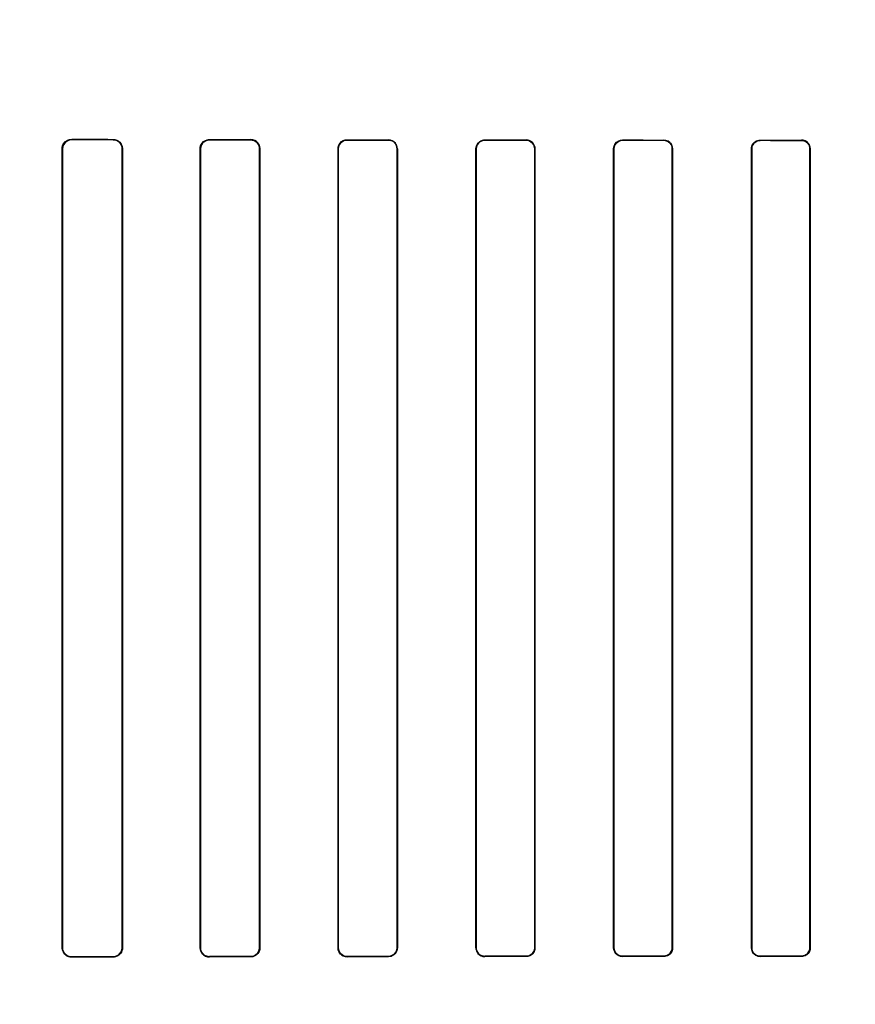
# Model space of a CAD drawing. Header units: millimetres. Extents: x 0 to 297, y 0 to 210.
# Tile 181 of 256: x 58.498 to 58.74, y 158.607 to 158.893. Entities that reach past the tile are written whole.
import ezdxf

# ---------------------------------------------------------------- set-up
doc = ezdxf.new("R2010")
doc.units = ezdxf.units.MM
doc.header["$LTSCALE"] = 16.335
doc.layers.get('0').update_dxf_attribs({"linetype": 'CONTINUOUS'})
for name, color, linetype in [('AXES_REF', 7, 'CONTINUOUS'), ('INTFCLR_1', 7, 'CONTINUOUS'), ('INTFCLR_72935', 7, 'CONTINUOUS')]:
    doc.layers.add(name, color=color, linetype=linetype)

msp = doc.modelspace()

# ---------------------------------------------------------------- linework, layer by layer
at = {"color": 7, "linetype": 'Continuous'}
for radius in [7.75666, 7.756, 7.70633]:
    msp.add_circle((57.5224, 154.5393), radius, dxfattribs=at)
msp.add_arc((57.5224, 154.5393), 7.68, 278.277129, 261.722871, dxfattribs=at)
at = {"layer": 'AXES_REF', "color": 9, "linetype": 'Continuous'}
for radius in [7.07561, 4.74286]:
    msp.add_circle((57.5224, 154.5393), radius, dxfattribs=at)
at = {"layer": 'INTFCLR_1', "color": 9, "linetype": 'Continuous'}
for p, q in [((58.51262, 158.85806), (58.51262, 158.85796)), ((58.52462, 158.85794), (58.52462, 158.85804)), ((58.55262, 158.85798), (58.55262, 158.85789)), ((58.56462, 158.85787), (58.56462, 158.85796)), ((58.59262, 158.85792), (58.59262, 158.85783)), ((58.60462, 158.85782), (58.60462, 158.85791)), ((58.63262, 158.85788), (58.63262, 158.85779)), ((58.64462, 158.85778), (58.64462, 158.85787)), ((58.67262, 158.85785), (58.67262, 158.85776)), ((58.68462, 158.85776), (58.68462, 158.85784)), ((58.71262, 158.85783), (58.71262, 158.85775)), ((58.72462, 158.85775), (58.72462, 158.85783)), ((58.50994, 158.85529), (58.50984, 158.85529)), ((58.52737, 158.85529), (58.52727, 158.85529)), ((58.55002, 158.85529), (58.54992, 158.85529)), ((58.5673, 158.85529), (58.5672, 158.85529)), ((58.59007, 158.85529), (58.58998, 158.85529)), ((58.60724, 158.85529), (58.60715, 158.85529)), ((58.63012, 158.85529), (58.63003, 158.85529)), ((58.6472, 158.85529), (58.64712, 158.85529)), ((58.67014, 158.85529), (58.67006, 158.85529)), ((58.68718, 158.85529), (58.68709, 158.85529)), ((58.71016, 158.85529), (58.71008, 158.85529)), ((58.72717, 158.85529), (58.72708, 158.85529)), ((58.50984, 158.62329), (58.50994, 158.62329)), ((58.52727, 158.62329), (58.52737, 158.62329)), ((58.54992, 158.62329), (58.55002, 158.62329)), ((58.5672, 158.62329), (58.5673, 158.62329)), ((58.58998, 158.62329), (58.59007, 158.62329)), ((58.60715, 158.62329), (58.60724, 158.62329)), ((58.63003, 158.62329), (58.63012, 158.62329)), ((58.64712, 158.62329), (58.6472, 158.62329)), ((58.67006, 158.62329), (58.67014, 158.62329)), ((58.68709, 158.62329), (58.68718, 158.62329)), ((58.71008, 158.62329), (58.71016, 158.62329)), ((58.72708, 158.62329), (58.72717, 158.62329)), ((58.51262, 158.62061), (58.51262, 158.62051)), ((58.52462, 158.62054), (58.52462, 158.62063)), ((58.55262, 158.62068), (58.55262, 158.62059)), ((58.56462, 158.62061), (58.56462, 158.6207)), ((58.59262, 158.62074), (58.59262, 158.62065)), ((58.60462, 158.62067), (58.60462, 158.62075)), ((58.63262, 158.62078), (58.63262, 158.6207)), ((58.64462, 158.62071), (58.64462, 158.62079)), ((58.67262, 158.62081), (58.67262, 158.62073)), ((58.68462, 158.62073), (58.68462, 158.62082)), ((58.71262, 158.62082), (58.71262, 158.62074)), ((58.72462, 158.62074), (58.72462, 158.62083))]:
    msp.add_line(p, q, dxfattribs=at)
at = {"layer": 'INTFCLR_1', "color": 6, "linetype": 'Continuous'}
for p, q in [((58.50984, 158.62329), (58.50984, 158.85529)), ((58.50994, 158.62329), (58.50994, 158.85529)), ((58.52727, 158.85529), (58.52727, 158.62329)), ((58.52737, 158.85529), (58.52737, 158.62329)), ((58.54992, 158.62329), (58.54992, 158.85529)), ((58.55002, 158.62329), (58.55002, 158.85529)), ((58.5672, 158.85529), (58.5672, 158.62329)), ((58.5673, 158.85529), (58.5673, 158.62329)), ((58.58998, 158.62329), (58.58998, 158.85529)), ((58.59007, 158.62329), (58.59007, 158.85529)), ((58.60715, 158.85529), (58.60715, 158.62329)), ((58.60724, 158.85529), (58.60724, 158.62329)), ((58.63003, 158.62329), (58.63003, 158.85529)), ((58.63012, 158.62329), (58.63012, 158.85529)), ((58.64712, 158.85529), (58.64712, 158.62329)), ((58.6472, 158.85529), (58.6472, 158.62329)), ((58.67006, 158.62329), (58.67006, 158.85529)), ((58.67014, 158.62329), (58.67014, 158.85529)), ((58.68709, 158.85529), (58.68709, 158.62329)), ((58.68718, 158.85529), (58.68718, 158.62329)), ((58.71008, 158.62329), (58.71008, 158.85529)), ((58.71016, 158.62329), (58.71016, 158.85529)), ((58.72708, 158.85529), (58.72708, 158.62329)), ((58.72717, 158.85529), (58.72717, 158.62329))]:
    msp.add_line(p, q, dxfattribs=at)
for centre, major_axis, start_param, end_param in [((58.73862, 158.85929), (0.41724, 0), -2.143198, -2.109347), ((58.73862, 158.85929), (0.44124, 0), -2.10853, -2.077154), ((58.73862, 158.85929), (0.41724, 0), -2.032847, -2.000965), ((58.73862, 158.85929), (0.44124, 0), -2.005937, -1.976148), ((58.73862, 158.85929), (0.41724, 0), -1.928279, -1.897747), ((58.73862, 158.85929), (0.44124, 0), -1.908037, -1.879358), ((58.73862, 158.85929), (0.41724, 0), -1.827661, -1.798036), ((58.73862, 158.85929), (0.44124, 0), -1.8134, -1.785477), ((58.73862, 158.85929), (0.41724, 0), -1.729645, -1.700582), ((58.73862, 158.85929), (0.44124, 0), -1.720938, -1.693486), ((58.73862, 158.85929), (0.41724, 0), -1.633151, -1.604356), ((58.73862, 158.85929), (0.44124, 0), -1.629755, -1.60253), ((58.73862, 158.61929), (0.44124, 0), 2.077154, 2.10853), ((58.73862, 158.61929), (0.41724, 0), 2.109347, 2.143198), ((58.73862, 158.61929), (0.44124, 0), 1.976148, 2.005937), ((58.73862, 158.61929), (0.41724, 0), 2.000965, 2.032847), ((58.73862, 158.61929), (0.44124, 0), 1.879358, 1.908037), ((58.73862, 158.61929), (0.41724, 0), 1.897747, 1.928279), ((58.73862, 158.61929), (0.44124, 0), 1.785477, 1.8134), ((58.73862, 158.61929), (0.41724, 0), 1.798036, 1.827661), ((58.73862, 158.61929), (0.44124, 0), 1.693486, 1.720938), ((58.73862, 158.61929), (0.41724, 0), 1.700582, 1.729645), ((58.73862, 158.61929), (0.44124, 0), 1.60253, 1.629755), ((58.73862, 158.61929), (0.41724, 0), 1.604356, 1.633151)]:
    msp.add_ellipse(centre, major_axis=major_axis, ratio=0.003491, start_param=start_param, end_param=end_param, dxfattribs=at)
for points, knots in [([(58.50984, 158.85529), (58.50984, 158.85588), (58.51031, 158.85734), (58.5118, 158.85806), (58.51262, 158.85806)], [0, 0, 0, 0, 0.419413, 1, 1, 1, 1]), ([(58.50994, 158.85529), (58.50994, 158.85586), (58.51039, 158.85727), (58.51184, 158.85797), (58.51262, 158.85796)], [0, 0, 0, 0, 0.422805, 1, 1, 1, 1]), ([(58.52462, 158.85804), (58.52513, 158.85804), (58.52655, 158.85766), (58.52737, 158.85618), (58.52737, 158.85529)], [0, 0, 0, 0, 0.361997, 1, 1, 1, 1]), ([(58.52462, 158.85794), (58.52516, 158.85794), (58.52655, 158.85752), (58.52727, 158.85609), (58.52727, 158.85529)], [0, 0, 0, 0, 0.401644, 1, 1, 1, 1]), ([(58.54992, 158.85529), (58.54992, 158.85588), (58.55039, 158.85729), (58.55184, 158.85798), (58.55262, 158.85798)], [0, 0, 0, 0, 0.429291, 1, 1, 1, 1]), ([(58.55002, 158.85529), (58.55002, 158.85586), (58.55047, 158.85723), (58.55187, 158.85789), (58.55262, 158.85789)], [0, 0, 0, 0, 0.431437, 1, 1, 1, 1]), ([(58.56462, 158.85796), (58.5651, 158.85796), (58.56648, 158.85761), (58.5673, 158.85616), (58.5673, 158.85529)], [0, 0, 0, 0, 0.354298, 1, 1, 1, 1]), ([(58.56462, 158.85787), (58.56514, 158.85787), (58.56648, 158.85747), (58.5672, 158.85608), (58.5672, 158.85529)], [0, 0, 0, 0, 0.393953, 1, 1, 1, 1]), ([(58.58998, 158.85529), (58.58998, 158.85587), (58.59045, 158.85726), (58.59187, 158.85792), (58.59262, 158.85792)], [0, 0, 0, 0, 0.436747, 1, 1, 1, 1]), ([(58.59007, 158.85529), (58.59007, 158.85586), (58.59053, 158.85719), (58.59189, 158.85783), (58.59262, 158.85783)], [0, 0, 0, 0, 0.438001, 1, 1, 1, 1]), ([(58.60462, 158.85782), (58.60512, 158.85782), (58.60644, 158.85744), (58.60715, 158.85607), (58.60715, 158.85529)], [0, 0, 0, 0, 0.388492, 1, 1, 1, 1]), ([(58.63003, 158.85529), (58.63003, 158.85587), (58.6305, 158.85723), (58.63189, 158.85788), (58.63262, 158.85788)], [0, 0, 0, 0, 0.442115, 1, 1, 1, 1]), ([(58.63012, 158.85529), (58.63012, 158.85586), (58.63058, 158.85718), (58.63192, 158.85779), (58.63262, 158.85779)], [0, 0, 0, 0, 0.449607, 1, 1, 1, 1]), ([(58.6472, 158.85529), (58.6472, 158.85573), (58.64688, 158.85706), (58.64548, 158.85787), (58.64462, 158.85787)], [0, 0, 0, 0, 0.342753, 1, 1, 1, 1]), ([(58.64462, 158.85778), (58.64511, 158.85778), (58.64641, 158.85741), (58.64712, 158.85607), (58.64712, 158.85529)], [0, 0, 0, 0, 0.38478, 1, 1, 1, 1]), ([(58.67006, 158.85529), (58.67006, 158.85578), (58.67043, 158.85711), (58.67182, 158.85785), (58.67262, 158.85785)], [0, 0, 0, 0, 0.379458, 1, 1, 1, 1]), ([(58.67014, 158.85529), (58.67014, 158.85586), (58.67061, 158.85717), (58.67193, 158.85776), (58.67262, 158.85776)], [0, 0, 0, 0, 0.453787, 1, 1, 1, 1]), ([(58.68718, 158.85529), (58.68718, 158.85574), (58.68685, 158.85705), (58.68547, 158.85784), (58.68462, 158.85784)], [0, 0, 0, 0, 0.346964, 1, 1, 1, 1]), ([(58.68462, 158.85776), (58.6851, 158.85776), (58.68639, 158.85739), (58.68709, 158.85606), (58.68709, 158.85529)], [0, 0, 0, 0, 0.382518, 1, 1, 1, 1]), ([(58.71008, 158.85529), (58.71008, 158.85578), (58.71045, 158.8571), (58.71182, 158.85783), (58.71262, 158.85783)], [0, 0, 0, 0, 0.381125, 1, 1, 1, 1]), ([(58.71016, 158.85529), (58.71016, 158.85586), (58.71063, 158.85716), (58.71194, 158.85775), (58.71262, 158.85775)], [0, 0, 0, 0, 0.459192, 1, 1, 1, 1]), ([(58.72717, 158.85529), (58.72717, 158.85588), (58.72669, 158.85722), (58.72533, 158.85783), (58.72462, 158.85783)], [0, 0, 0, 0, 0.453711, 1, 1, 1, 1]), ([(58.72462, 158.85775), (58.7251, 158.85775), (58.72638, 158.85739), (58.72708, 158.85606), (58.72708, 158.85529)], [0, 0, 0, 0, 0.381532, 1, 1, 1, 1]), ([(58.51262, 158.62051), (58.51211, 158.62051), (58.51067, 158.62089), (58.50984, 158.62239), (58.50984, 158.62329)], [0, 0, 0, 0, 0.365847, 1, 1, 1, 1]), ([(58.51262, 158.62061), (58.51213, 158.62061), (58.51074, 158.62097), (58.50994, 158.62242), (58.50994, 158.62329)], [0, 0, 0, 0, 0.362579, 1, 1, 1, 1]), ([(58.52727, 158.62329), (58.52727, 158.62271), (58.52682, 158.62132), (58.5254, 158.62064), (58.52462, 158.62063)], [0, 0, 0, 0, 0.426865, 1, 1, 1, 1]), ([(58.52737, 158.62329), (58.52737, 158.62269), (58.5269, 158.62126), (58.52543, 158.62054), (58.52462, 158.62054)], [0, 0, 0, 0, 0.424164, 1, 1, 1, 1]), ([(58.55262, 158.62059), (58.55214, 158.62059), (58.55074, 158.62095), (58.54992, 158.62241), (58.54992, 158.62329)], [0, 0, 0, 0, 0.356865, 1, 1, 1, 1]), ([(58.55262, 158.62068), (58.5521, 158.62068), (58.55074, 158.62108), (58.55002, 158.62249), (58.55002, 158.62329)], [0, 0, 0, 0, 0.396507, 1, 1, 1, 1]), ([(58.5672, 158.62329), (58.5672, 158.62272), (58.56675, 158.62136), (58.56537, 158.6207), (58.56462, 158.6207)], [0, 0, 0, 0, 0.434514, 1, 1, 1, 1]), ([(58.5673, 158.62329), (58.5673, 158.6227), (58.56683, 158.62129), (58.5654, 158.62061), (58.56462, 158.62061)], [0, 0, 0, 0, 0.432834, 1, 1, 1, 1]), ([(58.59262, 158.62065), (58.59215, 158.62065), (58.5908, 158.62099), (58.58998, 158.62242), (58.58998, 158.62329)], [0, 0, 0, 0, 0.350516, 1, 1, 1, 1]), ([(58.59262, 158.62074), (58.59212, 158.62074), (58.59079, 158.62112), (58.59007, 158.6225), (58.59007, 158.62329)], [0, 0, 0, 0, 0.39028, 1, 1, 1, 1]), ([(58.60724, 158.62329), (58.60724, 158.6227), (58.60677, 158.62132), (58.60537, 158.62067), (58.60462, 158.62067)], [0, 0, 0, 0, 0.439306, 1, 1, 1, 1]), ([(58.60715, 158.62329), (58.60715, 158.62271), (58.60669, 158.62138), (58.60534, 158.62076), (58.60462, 158.62075)], [0, 0, 0, 0, 0.445822, 1, 1, 1, 1]), ([(58.63003, 158.62329), (58.63003, 158.62284), (58.63036, 158.62151), (58.63176, 158.6207), (58.63262, 158.6207)], [0, 0, 0, 0, 0.341445, 1, 1, 1, 1]), ([(58.63262, 158.62078), (58.63213, 158.62078), (58.63083, 158.62115), (58.63012, 158.62251), (58.63012, 158.62329)], [0, 0, 0, 0, 0.385962, 1, 1, 1, 1]), ([(58.6472, 158.62329), (58.6472, 158.62279), (58.64683, 158.62145), (58.64544, 158.62071), (58.64462, 158.62071)], [0, 0, 0, 0, 0.377865, 1, 1, 1, 1]), ([(58.64712, 158.62329), (58.64712, 158.62271), (58.64666, 158.6214), (58.64532, 158.62079), (58.64462, 158.62079)], [0, 0, 0, 0, 0.450447, 1, 1, 1, 1]), ([(58.67006, 158.62329), (58.67006, 158.62284), (58.67039, 158.62152), (58.67177, 158.62072), (58.67262, 158.62073)], [0, 0, 0, 0, 0.345399, 1, 1, 1, 1]), ([(58.67262, 158.62081), (58.67214, 158.62081), (58.67085, 158.62117), (58.67014, 158.62251), (58.67014, 158.62329)], [0, 0, 0, 0, 0.383191, 1, 1, 1, 1]), ([(58.68718, 158.62329), (58.68718, 158.62279), (58.6868, 158.62147), (58.68543, 158.62073), (58.68462, 158.62073)], [0, 0, 0, 0, 0.380355, 1, 1, 1, 1]), ([(58.68709, 158.62329), (58.68709, 158.62271), (58.68663, 158.62141), (58.68531, 158.62082), (58.68462, 158.62082)], [0, 0, 0, 0, 0.455659, 1, 1, 1, 1]), ([(58.71008, 158.62329), (58.71008, 158.62284), (58.71041, 158.62152), (58.71178, 158.62074), (58.71262, 158.62074)], [0, 0, 0, 0, 0.349847, 1, 1, 1, 1]), ([(58.71262, 158.62082), (58.71215, 158.62082), (58.71087, 158.62119), (58.71016, 158.62251), (58.71016, 158.62329)], [0, 0, 0, 0, 0.381753, 1, 1, 1, 1]), ([(58.72717, 158.62329), (58.72717, 158.62279), (58.72679, 158.62147), (58.72542, 158.62074), (58.72462, 158.62074)], [0, 0, 0, 0, 0.381416, 1, 1, 1, 1]), ([(58.72708, 158.62329), (58.72708, 158.62272), (58.72663, 158.62142), (58.72531, 158.62083), (58.72462, 158.62083)], [0, 0, 0, 0, 0.453813, 1, 1, 1, 1])]:
    msp.add_open_spline(points, degree=3, knots=knots, dxfattribs=at)
at = {"layer": 'INTFCLR_72935', "color": 9, "linetype": 'Continuous'}
for p, q in [((58.51262, 158.85796), (58.51262, 158.85806)), ((58.52462, 158.85804), (58.52462, 158.85794)), ((58.55262, 158.85789), (58.55262, 158.85798)), ((58.56462, 158.85796), (58.56462, 158.85787)), ((58.59262, 158.85783), (58.59262, 158.85792)), ((58.60462, 158.85791), (58.60462, 158.85782)), ((58.63262, 158.85779), (58.63262, 158.85788)), ((58.64462, 158.85787), (58.64462, 158.85778)), ((58.67262, 158.85776), (58.67262, 158.85785)), ((58.68462, 158.85784), (58.68462, 158.85776)), ((58.71262, 158.85775), (58.71262, 158.85783)), ((58.72462, 158.85783), (58.72462, 158.85775)), ((58.50984, 158.85529), (58.50994, 158.85529)), ((58.52727, 158.85529), (58.52737, 158.85529)), ((58.54992, 158.85529), (58.55002, 158.85529)), ((58.5672, 158.85529), (58.5673, 158.85529)), ((58.58998, 158.85529), (58.59007, 158.85529)), ((58.60715, 158.85529), (58.60724, 158.85529)), ((58.63003, 158.85529), (58.63012, 158.85529)), ((58.64712, 158.85529), (58.6472, 158.85529)), ((58.67006, 158.85529), (58.67014, 158.85529)), ((58.68709, 158.85529), (58.68718, 158.85529)), ((58.71008, 158.85529), (58.71016, 158.85529)), ((58.72708, 158.85529), (58.72717, 158.85529)), ((58.50994, 158.62329), (58.50984, 158.62329)), ((58.52737, 158.62329), (58.52727, 158.62329)), ((58.55002, 158.62329), (58.54992, 158.62329)), ((58.5673, 158.62329), (58.5672, 158.62329)), ((58.59007, 158.62329), (58.58998, 158.62329)), ((58.60724, 158.62329), (58.60715, 158.62329)), ((58.63012, 158.62329), (58.63003, 158.62329)), ((58.6472, 158.62329), (58.64712, 158.62329)), ((58.67014, 158.62329), (58.67006, 158.62329)), ((58.68718, 158.62329), (58.68709, 158.62329)), ((58.71016, 158.62329), (58.71008, 158.62329)), ((58.72717, 158.62329), (58.72708, 158.62329)), ((58.51262, 158.62051), (58.51262, 158.62061)), ((58.52462, 158.62063), (58.52462, 158.62054)), ((58.55262, 158.62059), (58.55262, 158.62068)), ((58.56462, 158.6207), (58.56462, 158.62061)), ((58.59262, 158.62065), (58.59262, 158.62074)), ((58.60462, 158.62075), (58.60462, 158.62067)), ((58.63262, 158.6207), (58.63262, 158.62078)), ((58.64462, 158.62079), (58.64462, 158.62071)), ((58.67262, 158.62073), (58.67262, 158.62081)), ((58.68462, 158.62082), (58.68462, 158.62073)), ((58.71262, 158.62074), (58.71262, 158.62082)), ((58.72462, 158.62083), (58.72462, 158.62074))]:
    msp.add_line(p, q, dxfattribs=at)
at = {"layer": 'INTFCLR_72935', "color": 6, "linetype": 'Continuous'}
for p, q in [((58.50984, 158.85529), (58.50984, 158.62329)), ((58.50994, 158.85529), (58.50994, 158.62329)), ((58.52727, 158.62329), (58.52727, 158.85529)), ((58.52737, 158.62329), (58.52737, 158.85529)), ((58.54992, 158.85529), (58.54992, 158.62329)), ((58.55002, 158.85529), (58.55002, 158.62329)), ((58.5672, 158.62329), (58.5672, 158.85529)), ((58.5673, 158.62329), (58.5673, 158.85529)), ((58.58998, 158.85529), (58.58998, 158.62329)), ((58.59007, 158.85529), (58.59007, 158.62329)), ((58.60715, 158.62329), (58.60715, 158.85529)), ((58.60724, 158.62329), (58.60724, 158.85529)), ((58.63003, 158.85529), (58.63003, 158.62329)), ((58.63012, 158.85529), (58.63012, 158.62329)), ((58.64712, 158.62329), (58.64712, 158.85529)), ((58.6472, 158.62329), (58.6472, 158.85529)), ((58.67006, 158.85529), (58.67006, 158.62329)), ((58.67014, 158.85529), (58.67014, 158.62329)), ((58.68709, 158.62329), (58.68709, 158.85529)), ((58.68718, 158.62329), (58.68718, 158.85529)), ((58.71008, 158.85529), (58.71008, 158.62329)), ((58.71016, 158.85529), (58.71016, 158.62329)), ((58.72708, 158.62329), (58.72708, 158.85529)), ((58.72717, 158.62329), (58.72717, 158.85529))]:
    msp.add_line(p, q, dxfattribs=at)
for centre, major_axis, start_param, end_param in [((58.73862, 158.85929), (0.41724, 0), -2.143198, -2.109347), ((58.73862, 158.85929), (0.44124, 0), -2.10853, -2.077154), ((58.73862, 158.85929), (0.41724, 0), -2.032847, -2.000965), ((58.73862, 158.85929), (0.44124, 0), -2.005937, -1.976148), ((58.73862, 158.85929), (0.41724, 0), -1.928279, -1.897747), ((58.73862, 158.85929), (0.44124, 0), -1.908037, -1.879358), ((58.73862, 158.85929), (0.41724, 0), -1.827661, -1.798036), ((58.73862, 158.85929), (0.44124, 0), -1.8134, -1.785477), ((58.73862, 158.85929), (0.41724, 0), -1.729645, -1.700582), ((58.73862, 158.85929), (0.44124, 0), -1.720938, -1.693486), ((58.73862, 158.85929), (0.41724, 0), -1.633151, -1.604356), ((58.73862, 158.85929), (0.44124, 0), -1.629755, -1.60253), ((58.73862, 158.61929), (0.44124, 0), 2.077154, 2.10853), ((58.73862, 158.61929), (0.41724, 0), 2.109347, 2.143198), ((58.73862, 158.61929), (0.44124, 0), 1.976148, 2.005937), ((58.73862, 158.61929), (0.41724, 0), 2.000965, 2.032847), ((58.73862, 158.61929), (0.44124, 0), 1.879358, 1.908037), ((58.73862, 158.61929), (0.41724, 0), 1.897747, 1.928279), ((58.73862, 158.61929), (0.44124, 0), 1.785477, 1.8134), ((58.73862, 158.61929), (0.41724, 0), 1.798036, 1.827661), ((58.73862, 158.61929), (0.44124, 0), 1.693486, 1.720938), ((58.73862, 158.61929), (0.41724, 0), 1.700582, 1.729645), ((58.73862, 158.61929), (0.44124, 0), 1.60253, 1.629755), ((58.73862, 158.61929), (0.41724, 0), 1.604356, 1.633151)]:
    msp.add_ellipse(centre, major_axis=major_axis, ratio=0.003491, start_param=start_param, end_param=end_param, dxfattribs=at)
for points, knots in [([(58.50984, 158.85529), (58.50984, 158.85588), (58.51031, 158.85734), (58.51181, 158.85806), (58.51262, 158.85806)], [0, 0, 0, 0, 0.422387, 1, 1, 1, 1]), ([(58.51262, 158.85796), (58.51213, 158.85797), (58.51074, 158.8576), (58.50994, 158.85615), (58.50994, 158.85529)], [0, 0, 0, 0, 0.362578, 1, 1, 1, 1]), ([(58.52462, 158.85804), (58.52514, 158.85804), (58.52656, 158.85765), (58.52737, 158.85616), (58.52737, 158.85529)], [0, 0, 0, 0, 0.370654, 1, 1, 1, 1]), ([(58.52727, 158.85529), (58.52727, 158.85587), (58.52681, 158.85726), (58.52539, 158.85794), (58.52462, 158.85794)], [0, 0, 0, 0, 0.429388, 1, 1, 1, 1]), ([(58.54992, 158.85529), (58.54992, 158.85588), (58.5504, 158.8573), (58.55184, 158.85798), (58.55262, 158.85798)], [0, 0, 0, 0, 0.434167, 1, 1, 1, 1]), ([(58.55262, 158.85789), (58.55209, 158.85789), (58.55073, 158.85748), (58.55002, 158.85608), (58.55002, 158.85529)], [0, 0, 0, 0, 0.404563, 1, 1, 1, 1]), ([(58.5673, 158.85529), (58.5673, 158.85588), (58.56683, 158.85728), (58.5654, 158.85796), (58.56462, 158.85796)], [0, 0, 0, 0, 0.432833, 1, 1, 1, 1]), ([(58.5672, 158.85529), (58.5672, 158.85586), (58.56675, 158.85722), (58.56536, 158.85787), (58.56462, 158.85787)], [0, 0, 0, 0, 0.438506, 1, 1, 1, 1]), ([(58.58998, 158.85529), (58.58998, 158.85588), (58.59046, 158.85727), (58.59187, 158.85792), (58.59262, 158.85792)], [0, 0, 0, 0, 0.443145, 1, 1, 1, 1]), ([(58.59262, 158.85783), (58.59211, 158.85783), (58.59078, 158.85744), (58.59007, 158.85607), (58.59007, 158.85529)], [0, 0, 0, 0, 0.397668, 1, 1, 1, 1]), ([(58.60724, 158.85529), (58.60724, 158.85587), (58.60677, 158.85725), (58.60537, 158.85791), (58.60462, 158.85791)], [0, 0, 0, 0, 0.439306, 1, 1, 1, 1]), ([(58.60715, 158.85529), (58.60715, 158.85586), (58.60669, 158.85719), (58.60534, 158.85782), (58.60462, 158.85782)], [0, 0, 0, 0, 0.445822, 1, 1, 1, 1]), ([(58.63003, 158.85529), (58.63003, 158.85588), (58.63051, 158.85725), (58.63189, 158.85788), (58.63262, 158.85788)], [0, 0, 0, 0, 0.448931, 1, 1, 1, 1]), ([(58.63262, 158.85779), (58.63212, 158.85779), (58.63082, 158.85741), (58.63012, 158.85606), (58.63012, 158.85529)], [0, 0, 0, 0, 0.393269, 1, 1, 1, 1]), ([(58.64462, 158.85787), (58.64513, 158.85787), (58.64648, 158.85748), (58.6472, 158.85609), (58.6472, 158.85529)], [0, 0, 0, 0, 0.389513, 1, 1, 1, 1]), ([(58.64712, 158.85529), (58.64712, 158.85586), (58.64666, 158.85717), (58.64532, 158.85778), (58.64462, 158.85778)], [0, 0, 0, 0, 0.450447, 1, 1, 1, 1]), ([(58.67006, 158.85529), (58.67006, 158.85588), (58.67054, 158.85723), (58.67191, 158.85785), (58.67262, 158.85785)], [0, 0, 0, 0, 0.453611, 1, 1, 1, 1]), ([(58.67262, 158.85776), (58.67213, 158.85776), (58.67084, 158.85739), (58.67014, 158.85605), (58.67014, 158.85529)], [0, 0, 0, 0, 0.390452, 1, 1, 1, 1]), ([(58.68462, 158.85784), (58.68513, 158.85784), (58.68646, 158.85746), (58.68718, 158.85608), (58.68718, 158.85529)], [0, 0, 0, 0, 0.389548, 1, 1, 1, 1]), ([(58.68709, 158.85529), (58.68709, 158.85586), (58.68663, 158.85716), (58.68531, 158.85776), (58.68462, 158.85776)], [0, 0, 0, 0, 0.455659, 1, 1, 1, 1]), ([(58.71008, 158.85529), (58.71008, 158.85574), (58.71041, 158.85705), (58.71178, 158.85783), (58.71262, 158.85783)], [0, 0, 0, 0, 0.349847, 1, 1, 1, 1]), ([(58.71262, 158.85775), (58.71213, 158.85775), (58.71085, 158.85738), (58.71016, 158.85605), (58.71016, 158.85529)], [0, 0, 0, 0, 0.390053, 1, 1, 1, 1]), ([(58.72462, 158.85783), (58.72512, 158.85783), (58.72644, 158.85745), (58.72717, 158.85608), (58.72717, 158.85529)], [0, 0, 0, 0, 0.386431, 1, 1, 1, 1]), ([(58.72708, 158.85529), (58.72708, 158.85586), (58.72663, 158.85715), (58.72531, 158.85775), (58.72462, 158.85775)], [0, 0, 0, 0, 0.453813, 1, 1, 1, 1]), ([(58.51262, 158.62051), (58.51209, 158.62051), (58.51065, 158.62091), (58.50984, 158.62241), (58.50984, 158.62329)], [0, 0, 0, 0, 0.376214, 1, 1, 1, 1]), ([(58.50994, 158.62329), (58.50994, 158.6227), (58.5104, 158.6213), (58.51184, 158.62061), (58.51262, 158.62061)], [0, 0, 0, 0, 0.426616, 1, 1, 1, 1]), ([(58.52462, 158.62063), (58.52517, 158.62064), (58.52656, 158.62106), (58.52727, 158.62249), (58.52727, 158.62329)], [0, 0, 0, 0, 0.409084, 1, 1, 1, 1]), ([(58.52737, 158.62329), (58.52737, 158.62269), (58.5269, 158.62125), (58.52543, 158.62054), (58.52462, 158.62054)], [0, 0, 0, 0, 0.425926, 1, 1, 1, 1]), ([(58.54992, 158.62329), (58.54992, 158.6227), (58.55039, 158.62128), (58.55184, 158.62059), (58.55262, 158.62059)], [0, 0, 0, 0, 0.42929, 1, 1, 1, 1]), ([(58.55002, 158.62329), (58.55002, 158.62271), (58.55048, 158.62134), (58.55188, 158.62068), (58.55262, 158.62068)], [0, 0, 0, 0, 0.436653, 1, 1, 1, 1]), ([(58.56462, 158.6207), (58.56515, 158.6207), (58.5665, 158.62111), (58.5672, 158.6225), (58.5672, 158.62329)], [0, 0, 0, 0, 0.400765, 1, 1, 1, 1]), ([(58.5673, 158.62329), (58.5673, 158.62269), (58.56682, 158.62129), (58.56539, 158.62061), (58.56462, 158.62061)], [0, 0, 0, 0, 0.43647, 1, 1, 1, 1]), ([(58.58998, 158.62329), (58.58998, 158.6227), (58.59045, 158.62131), (58.59187, 158.62065), (58.59262, 158.62065)], [0, 0, 0, 0, 0.436745, 1, 1, 1, 1]), ([(58.59007, 158.62329), (58.59007, 158.62271), (58.59053, 158.62137), (58.5919, 158.62074), (58.59262, 158.62074)], [0, 0, 0, 0, 0.443691, 1, 1, 1, 1]), ([(58.60462, 158.62075), (58.60513, 158.62076), (58.60645, 158.62114), (58.60715, 158.62251), (58.60715, 158.62329)], [0, 0, 0, 0, 0.393493, 1, 1, 1, 1]), ([(58.60724, 158.62329), (58.60724, 158.62269), (58.60677, 158.62132), (58.60536, 158.62067), (58.60462, 158.62067)], [0, 0, 0, 0, 0.444674, 1, 1, 1, 1]), ([(58.63003, 158.62329), (58.63003, 158.6227), (58.6305, 158.62134), (58.63189, 158.6207), (58.63262, 158.6207)], [0, 0, 0, 0, 0.442114, 1, 1, 1, 1]), ([(58.63012, 158.62329), (58.63012, 158.62271), (58.63058, 158.62139), (58.63192, 158.62078), (58.63262, 158.62078)], [0, 0, 0, 0, 0.449607, 1, 1, 1, 1]), ([(58.64462, 158.62079), (58.64512, 158.62079), (58.64641, 158.62117), (58.64712, 158.62251), (58.64712, 158.62329)], [0, 0, 0, 0, 0.38908, 1, 1, 1, 1]), ([(58.6472, 158.62329), (58.6472, 158.6227), (58.64673, 158.62134), (58.64535, 158.62071), (58.64462, 158.62071)], [0, 0, 0, 0, 0.449916, 1, 1, 1, 1]), ([(58.67262, 158.62073), (58.67211, 158.62072), (58.67078, 158.62111), (58.67006, 158.62249), (58.67006, 158.62329)], [0, 0, 0, 0, 0.390739, 1, 1, 1, 1]), ([(58.67014, 158.62329), (58.67014, 158.62271), (58.67061, 158.62141), (58.67193, 158.62081), (58.67262, 158.62081)], [0, 0, 0, 0, 0.453787, 1, 1, 1, 1]), ([(58.68462, 158.62082), (58.68511, 158.62082), (58.6864, 158.62119), (58.68709, 158.62252), (58.68709, 158.62329)], [0, 0, 0, 0, 0.389405, 1, 1, 1, 1]), ([(58.68718, 158.62329), (58.68718, 158.62269), (58.6867, 158.62135), (58.68533, 158.62073), (58.68462, 158.62073)], [0, 0, 0, 0, 0.455466, 1, 1, 1, 1]), ([(58.71262, 158.62074), (58.71212, 158.62074), (58.71079, 158.62112), (58.71008, 158.6225), (58.71008, 158.62329)], [0, 0, 0, 0, 0.390177, 1, 1, 1, 1]), ([(58.71016, 158.62329), (58.71016, 158.62271), (58.71063, 158.62141), (58.71194, 158.62082), (58.71262, 158.62082)], [0, 0, 0, 0, 0.459192, 1, 1, 1, 1]), ([(58.72462, 158.62083), (58.72511, 158.62083), (58.72638, 158.62119), (58.72708, 158.62252), (58.72708, 158.62329)], [0, 0, 0, 0, 0.386481, 1, 1, 1, 1]), ([(58.72717, 158.62329), (58.72717, 158.6227), (58.72669, 158.62136), (58.72533, 158.62074), (58.72462, 158.62074)], [0, 0, 0, 0, 0.453711, 1, 1, 1, 1])]:
    msp.add_open_spline(points, degree=3, knots=knots, dxfattribs=at)

doc.saveas('drawing.dxf')
